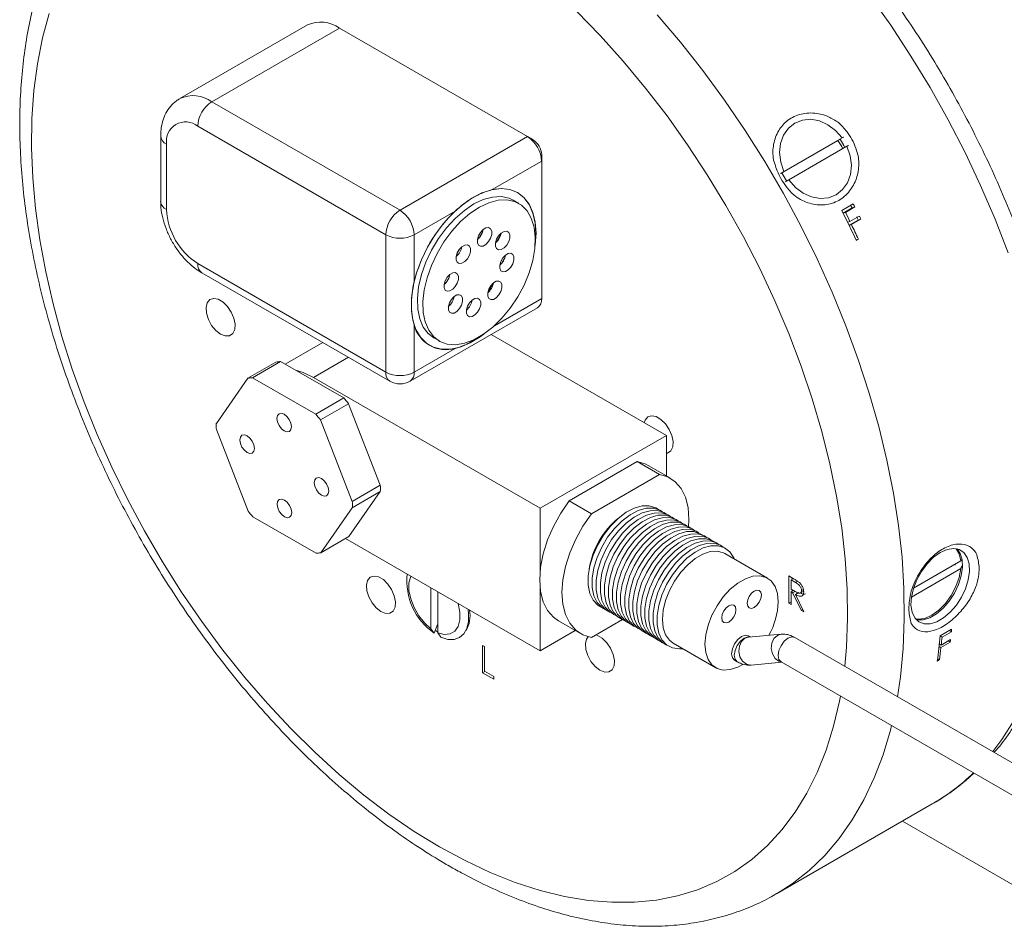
# Model space of a CAD drawing. Header units: inches. Extents: x 1.06 to 7.16, y 1.17 to 7.89.
# Tile 8 of 14: x 4.81 to 5.84, y 4.47 to 5.41. Entities that reach past the tile are written whole.
import ezdxf

# ---------------------------------------------------------------- set-up
doc = ezdxf.new("R2010")
doc.units = ezdxf.units.IN
doc.header["$MEASUREMENT"] = 0

msp = doc.modelspace()

# ---------------------------------------------------------------- linework, layer by layer
at = {"color": 7, "linetype": 'Continuous', "lineweight": 15}
for p, q in [((5.1117, 5.4077), (4.9791, 5.3312)), ((5.145, 5.4044), (5.0124, 5.3279)), ((5.3405, 5.2916), (5.145, 5.4044)), ((5.0124, 5.3279), (5.208, 5.215)), ((4.9592, 5.2922), (4.9592, 5.2241)), ((5.1932, 5.1895), (4.9977, 5.3024)), ((4.9653, 5.2837), (4.9653, 5.2156)), ((5.208, 5.215), (5.3405, 5.2916)), ((5.3464, 5.2882), (5.3405, 5.2916)), ((5.6632, 5.2876), (5.6051, 5.254)), ((5.6677, 5.2902), (5.6072, 5.2552)), ((5.6632, 5.2876), (5.6651, 5.2886)), ((5.3553, 5.2728), (5.3553, 5.266)), ((5.6122, 5.2466), (5.6727, 5.2815)), ((5.3553, 5.266), (5.3039, 5.2364)), ((5.3553, 5.1232), (5.3553, 5.266)), ((5.3315, 5.2221), (5.3258, 5.2254)), ((5.6672, 5.2147), (5.6792, 5.2216)), ((5.2652, 5.2141), (5.2227, 5.1895)), ((5.6781, 5.2175), (5.6686, 5.212)), ((5.671, 5.2128), (5.6686, 5.212)), ((5.6808, 5.2185), (5.671, 5.2128)), ((5.6808, 5.2185), (5.6781, 5.2175)), ((5.6758, 5.2033), (5.6733, 5.2025)), ((5.6843, 5.2048), (5.6749, 5.1994)), ((5.6773, 5.2001), (5.6749, 5.1993)), ((5.6758, 5.2033), (5.6855, 5.2089)), ((5.6871, 5.2058), (5.6773, 5.2001)), ((5.6871, 5.2058), (5.6843, 5.2048)), ((5.2935, 5.1914), (5.2911, 5.1873)), ((5.2939, 5.1926), (5.2928, 5.1933)), ((5.2939, 5.1926), (5.2928, 5.1933)), ((5.3131, 5.1904), (5.308, 5.1816)), ((5.1932, 5.0466), (5.1932, 5.1895)), ((5.2227, 5.1895), (5.2227, 5.1404)), ((5.6846, 5.1849), (5.6821, 5.1843)), ((5.6846, 5.1849), (5.6824, 5.1837)), ((5.2698, 5.1744), (5.2674, 5.1703)), ((4.9977, 5.1595), (5.1932, 5.0466)), ((5.3167, 5.1649), (5.3142, 5.1605)), ((5.3161, 5.1635), (5.3159, 5.1636)), ((5.002, 5.1499), (5.1975, 5.0371)), ((5.2587, 5.1443), (5.2567, 5.1408)), ((5.3051, 5.1394), (5.3046, 5.1384)), ((5.3046, 5.1384), (5.2992, 5.1291)), ((5.3046, 5.1384), (5.3042, 5.1386)), ((5.3046, 5.1384), (5.3042, 5.1386)), ((5.2184, 5.0371), (5.351, 5.1136)), ((5.2227, 5.0957), (5.2227, 5.0466)), ((5.1277, 5.0774), (5.0886, 5.0549)), ((5.2432, 5.0822), (5.2489, 5.079)), ((5.4849, 4.9808), (5.3029, 5.0859)), ((5.2227, 5.0466), (5.2652, 5.0712)), ((5.0789, 5.0571), (5.0498, 5.0403)), ((5.0547, 5.0408), (5.0839, 5.0576)), ((5.0839, 5.0576), (5.1496, 5.0198)), ((5.0498, 5.0403), (5.0171, 4.9933)), ((5.1204, 5.003), (5.0547, 5.0408)), ((5.3538, 4.9051), (5.1181, 5.0412)), ((5.1496, 5.0198), (5.1204, 5.003)), ((5.1253, 4.9969), (5.1545, 5.0137)), ((5.1545, 5.0137), (5.1875, 4.929)), ((5.1584, 4.9122), (5.1253, 4.9969)), ((5.0171, 4.9868), (5.0501, 4.9021)), ((5.3538, 4.9051), (5.4849, 4.9808)), ((5.4849, 4.9387), (5.4849, 4.9808)), ((5.4547, 4.9535), (5.3839, 4.9126)), ((5.4778, 4.9402), (5.4547, 4.9535)), ((5.4891, 4.9363), (5.466, 4.9496)), ((5.4778, 4.9402), (5.407, 4.8993)), ((5.1875, 4.929), (5.1584, 4.9122)), ((5.1875, 4.9225), (5.1548, 4.8755)), ((5.1584, 4.9056), (5.1875, 4.9225)), ((5.1257, 4.8587), (5.1584, 4.9056)), ((5.3538, 4.8397), (5.3538, 4.9051)), ((5.407, 4.8993), (5.3839, 4.9126)), ((5.055, 4.896), (5.1208, 4.8582)), ((5.1548, 4.8755), (5.1257, 4.8587)), ((5.1514, 4.8736), (5.3538, 4.7568)), ((5.59, 4.8324), (5.5458, 4.8579)), ((5.7396, 4.8126), (5.7911, 4.8423)), ((5.7911, 4.8504), (5.7418, 4.822)), ((5.7418, 4.822), (5.7845, 4.8467)), ((5.7853, 4.8468), (5.7852, 4.8457)), ((5.7916, 4.8515), (5.7911, 4.8504)), ((5.6122, 4.8346), (5.6172, 4.8318)), ((5.6122, 4.8063), (5.6122, 4.8346)), ((5.617, 4.8319), (5.6145, 4.8305)), ((5.6158, 4.8312), (5.6158, 4.8326)), ((5.2402, 4.8223), (5.2402, 4.7797)), ((5.3538, 4.7568), (5.3538, 4.8221)), ((5.6145, 4.8305), (5.6145, 4.821)), ((5.6191, 4.8278), (5.6145, 4.8305)), ((5.6214, 4.8291), (5.6191, 4.8278)), ((5.2473, 4.8182), (5.2473, 4.7756)), ((5.6145, 4.821), (5.6189, 4.8184)), ((5.6169, 4.8195), (5.6145, 4.8181)), ((5.6145, 4.8181), (5.6145, 4.805)), ((5.6162, 4.8171), (5.6145, 4.8181)), ((5.6158, 4.8189), (5.6158, 4.8202)), ((5.6187, 4.8185), (5.6162, 4.8171)), ((5.6253, 4.7988), (5.6162, 4.8171)), ((5.6225, 4.8175), (5.619, 4.8155)), ((5.619, 4.8155), (5.628, 4.7972)), ((5.621, 4.8167), (5.6204, 4.8178)), ((5.6239, 4.8166), (5.6273, 4.8186)), ((5.6274, 4.8205), (5.6255, 4.8194)), ((5.6145, 4.8076), (5.6122, 4.8063)), ((5.6145, 4.805), (5.6122, 4.8063)), ((5.6268, 4.7996), (5.6253, 4.7988)), ((5.628, 4.7972), (5.6253, 4.7988)), ((5.2435, 4.775), (5.247, 4.7841)), ((5.3727, 4.7879), (5.3958, 4.7746)), ((5.407, 4.7707), (5.4392, 4.7893)), ((5.2402, 4.7797), (5.2435, 4.775)), ((5.2473, 4.7756), (5.2506, 4.7709)), ((5.3538, 4.7568), (5.3902, 4.7778)), ((5.6042, 4.774), (5.5704, 4.771)), ((5.5723, 4.7712), (5.5704, 4.7723)), ((5.9239, 4.5943), (5.6186, 4.7706)), ((5.7695, 4.7725), (5.7815, 4.7794)), ((5.7715, 4.771), (5.7695, 4.7723)), ((5.7812, 4.7766), (5.7715, 4.771)), ((5.7812, 4.7766), (5.7792, 4.778)), ((5.2938, 4.7623), (5.296, 4.7611)), ((5.2938, 4.734), (5.2938, 4.7623)), ((5.296, 4.7611), (5.296, 4.7356)), ((5.492, 4.7647), (5.5362, 4.7392)), ((5.7704, 4.7601), (5.7684, 4.7614)), ((5.7707, 4.7628), (5.7687, 4.7641)), ((5.7691, 4.7639), (5.7687, 4.7636)), ((5.7801, 4.7657), (5.7704, 4.7601)), ((5.7707, 4.7628), (5.7804, 4.7684)), ((5.7801, 4.7657), (5.7781, 4.7671)), ((5.5558, 4.747), (5.5585, 4.7454)), ((5.573, 4.742), (5.6049, 4.7448)), ((5.6041, 4.7453), (5.9094, 4.569)), ((5.6041, 4.7453), (5.6041, 4.7453)), ((5.7687, 4.7473), (5.7665, 4.746)), ((5.7687, 4.7473), (5.7669, 4.7487)), ((5.2963, 4.7354), (5.2938, 4.734)), ((5.3054, 4.7273), (5.2938, 4.734)), ((5.296, 4.7356), (5.3054, 4.7302)), ((5.3054, 4.7302), (5.3054, 4.7273)), ((5.5994, 4.504), (5.7614, 4.5975)), ((5.7614, 4.5975), (5.7626, 4.5982)), ((5.8657, 4.5013), (5.7303, 4.5795))]:
    msp.add_line(p, q, dxfattribs=at)
at = {"color": 8, "linetype": 'Continuous', "lineweight": 15}
for p, q in [((5.3061, 5.0948), (5.3553, 5.1232)), ((5.1181, 5.0412), (5.1543, 5.0621))]:
    msp.add_line(p, q, dxfattribs=at)
at = {"color": 8, "linetype": 'Continuous', "lineweight": 15, "flags": 128}
for points in [[(5.8402, 5.1708), (5.8266, 5.2058), (5.8116, 5.2406), (5.7954, 5.2751), (5.7778, 5.3091), (5.759, 5.3426), (5.7391, 5.3754), (5.7182, 5.4075), (5.6962, 5.4386), (5.6733, 5.4686), (5.6496, 5.4976), (5.6252, 5.5253), (5.6001, 5.5517), (5.5744, 5.5767), (5.5482, 5.6001), (5.5216, 5.622), (5.4948, 5.6421), (5.4678, 5.6606), (5.4406, 5.6772)], [(4.8433, 5.4197), (4.8364, 5.3942), (4.8311, 5.3674), (4.8274, 5.3394), (4.8254, 5.3102), (4.825, 5.28), (4.8262, 5.2488), (4.8291, 5.2169), (4.8336, 5.1842), (4.8397, 5.1511), (4.8473, 5.1175), (4.8566, 5.0836), (4.8673, 5.0496), (4.8796, 5.0155), (4.8932, 4.9816), (4.9083, 4.9478), (4.9246, 4.9145), (4.9423, 4.8816), (4.9611, 4.8494), (4.981, 4.8179), (5.0019, 4.7873), (5.0239, 4.7576), (5.0466, 4.7291), (5.0702, 4.7018), (5.0945, 4.6758), (5.1193, 4.6512), (5.1447, 4.6282), (5.1705, 4.6067), (5.1965, 4.5869), (5.2228, 4.5689), (5.2492, 4.5528), (5.2492, 4.5528)], [(5.6704, 4.7407), (5.6722, 4.7604), (5.6734, 4.7902), (5.673, 4.8209), (5.6709, 4.8524), (5.6672, 4.8848), (5.6619, 4.9177), (5.655, 4.9511), (5.6466, 4.9848), (5.6366, 5.0188), (5.6251, 5.0528), (5.6121, 5.0869), (5.5978, 5.1207), (5.582, 5.1543), (5.5651, 5.1874), (5.5468, 5.22), (5.5275, 5.2518), (5.507, 5.2829), (5.4856, 5.3131), (5.4632, 5.3421), (5.44, 5.3701), (5.4161, 5.3967), (5.3915, 5.422)], [(5.4755, 5.4181), (5.4996, 5.3898), (5.5229, 5.3602), (5.5453, 5.3296), (5.5668, 5.298), (5.5872, 5.2656), (5.6066, 5.2325), (5.6248, 5.1987), (5.6417, 5.1644), (5.6573, 5.1297), (5.6716, 5.0948), (5.6844, 5.0598), (5.6959, 5.0248), (5.7058, 4.9899), (5.7142, 4.9552), (5.721, 4.9209), (5.7262, 4.8871), (5.7299, 4.854), (5.7319, 4.8215), (5.7323, 4.79), (5.7311, 4.7593), (5.7283, 4.7298), (5.7252, 4.709)], [(5.572, 4.7712), (5.5698, 4.7713), (5.5658, 4.77), (5.5619, 4.7668), (5.5585, 4.7623), (5.5563, 4.7571), (5.5555, 4.7521), (5.5563, 4.748), (5.5585, 4.7454), (5.5585, 4.7454)], [(5.5704, 4.771), (5.5666, 4.7698), (5.563, 4.7665), (5.5608, 4.7617), (5.5602, 4.7561), (5.5614, 4.7505), (5.5642, 4.7459), (5.5681, 4.7429), (5.5725, 4.7419), (5.573, 4.742)], [(5.6042, 4.774), (5.6003, 4.7728), (5.5967, 4.7695), (5.5945, 4.7647), (5.5939, 4.7591), (5.5951, 4.7536), (5.5979, 4.7489), (5.6018, 4.7459), (5.6045, 4.7451)], [(5.6186, 4.7706), (5.6153, 4.7712), (5.6113, 4.7698), (5.6074, 4.7667), (5.6041, 4.7621), (5.6018, 4.757), (5.601, 4.752), (5.6018, 4.7479), (5.6041, 4.7453), (5.6041, 4.7453)], [(5.2492, 4.5528), (5.2756, 4.5385), (5.3018, 4.5262), (5.3279, 4.5158), (5.3537, 4.5075), (5.379, 4.5013), (5.4039, 4.4972), (5.4281, 4.4952), (5.4517, 4.4953), (5.4745, 4.4975), (5.4964, 4.5018), (5.5174, 4.5082), (5.5373, 4.5167), (5.5561, 4.5273), (5.5737, 4.5398), (5.5901, 4.5542), (5.6051, 4.5706), (5.6188, 4.5888), (5.631, 4.6087), (5.6418, 4.6303), (5.651, 4.6535), (5.6587, 4.6783), (5.6648, 4.7044), (5.6658, 4.7096)], [(5.7189, 4.679), (5.7178, 4.6744), (5.7102, 4.6487), (5.701, 4.6245), (5.6903, 4.6018), (5.6782, 4.5808), (5.6646, 4.5614), (5.6497, 4.5439), (5.6334, 4.5282), (5.6158, 4.5145), (5.5994, 4.504)], [(5.8242, 4.6519), (5.8336, 4.6644), (5.8464, 4.6846)]]:
    msp.add_lwpolyline(points, dxfattribs=at)
at = {"color": 7, "linetype": 'Continuous', "lineweight": 15, "flags": 128}
for points in [[(5.6677, 5.2902), (5.6609, 5.2979), (5.6529, 5.304), (5.6441, 5.3079), (5.6351, 5.3096), (5.6264, 5.3088), (5.6185, 5.3057), (5.6118, 5.3003), (5.6067, 5.2932), (5.6037, 5.2845), (5.6027, 5.275), (5.6039, 5.265), (5.6072, 5.2552)], [(5.6656, 5.289), (5.6695, 5.2825), (5.6706, 5.2803)], [(5.6122, 5.2466), (5.619, 5.2388), (5.6271, 5.2328), (5.6358, 5.2288), (5.6448, 5.2272), (5.6536, 5.2279), (5.6615, 5.2311), (5.6682, 5.2364), (5.6732, 5.2436), (5.6763, 5.2522), (5.6773, 5.2618), (5.6761, 5.2717), (5.6727, 5.2815)], [(5.6102, 5.2453), (5.6087, 5.2474), (5.6051, 5.254)], [(5.295, 5.0861), (5.2913, 5.0834), (5.2809, 5.0771), (5.2706, 5.0727), (5.2606, 5.0705), (5.2513, 5.0704), (5.2428, 5.0725), (5.2354, 5.0767), (5.2292, 5.0829), (5.2245, 5.0909), (5.2214, 5.1006), (5.2198, 5.1116), (5.22, 5.1237), (5.2218, 5.1366), (5.2253, 5.15), (5.2302, 5.1634), (5.2366, 5.1766), (5.2443, 5.1892), (5.2529, 5.2009), (5.2624, 5.2114), (5.2725, 5.2204), (5.2828, 5.2276), (5.2932, 5.233), (5.3034, 5.2363), (5.3131, 5.2375), (5.3221, 5.2364), (5.33, 5.2333), (5.3368, 5.2281), (5.3423, 5.221), (5.3462, 5.2121), (5.3486, 5.2017), (5.3492, 5.1901), (5.3485, 5.1792)], [(5.3039, 5.2364), (5.3134, 5.2375), (5.3222, 5.2364), (5.3301, 5.2334), (5.3368, 5.2283), (5.3422, 5.2213), (5.3461, 5.2127), (5.3486, 5.2025), (5.3494, 5.1912), (5.3486, 5.1789), (5.3483, 5.1771)], [(5.2432, 5.0822), (5.2373, 5.0867), (5.2322, 5.0935), (5.2285, 5.1021), (5.2265, 5.1121), (5.2261, 5.1233), (5.2274, 5.1354), (5.2304, 5.1481), (5.2349, 5.1609), (5.2408, 5.1734), (5.248, 5.1855), (5.2562, 5.1966), (5.2653, 5.2065), (5.2749, 5.2149), (5.2848, 5.2215), (5.2946, 5.2261), (5.3042, 5.2287), (5.3132, 5.2292), (5.3214, 5.2274), (5.3258, 5.2254)], [(5.3227, 5.1132), (5.314, 5.1026), (5.3046, 5.0935), (5.2949, 5.086), (5.2849, 5.0803), (5.2752, 5.0766), (5.2659, 5.0751), (5.2572, 5.0758), (5.2495, 5.0786), (5.243, 5.0834), (5.2379, 5.0902), (5.2342, 5.0988), (5.2322, 5.1088), (5.2318, 5.12), (5.2331, 5.1321), (5.2361, 5.1448), (5.2406, 5.1576), (5.2465, 5.1701), (5.2537, 5.1822), (5.2619, 5.1933), (5.271, 5.2032), (5.2806, 5.2116), (5.2905, 5.2182), (5.3004, 5.2228), (5.3099, 5.2254), (5.3189, 5.2259), (5.3271, 5.2241), (5.3343, 5.2203), (5.3401, 5.2144), (5.3445, 5.2067), (5.3474, 5.1974), (5.3486, 5.1868), (5.3481, 5.1751), (5.346, 5.1627), (5.3422, 5.1499), (5.337, 5.1372), (5.3304, 5.1248), (5.3227, 5.1132)], [(5.2917, 5.192), (5.2897, 5.1884), (5.2885, 5.1846), (5.2885, 5.1812), (5.2897, 5.1787), (5.2917, 5.1775), (5.2945, 5.1778), (5.2974, 5.1795), (5.3001, 5.1824), (5.3022, 5.186), (5.3033, 5.1898), (5.3033, 5.1932), (5.3022, 5.1957), (5.3001, 5.1969), (5.2974, 5.1966), (5.2945, 5.1949), (5.2917, 5.192)], [(5.3105, 5.1884), (5.3084, 5.1848), (5.3073, 5.181), (5.3073, 5.1776), (5.3084, 5.1751), (5.3105, 5.1739), (5.3132, 5.1742), (5.3162, 5.1759), (5.3189, 5.1788), (5.321, 5.1824), (5.3221, 5.1861), (5.3221, 5.1895), (5.321, 5.192), (5.3189, 5.1932), (5.3162, 5.193), (5.3132, 5.1913), (5.3105, 5.1884)], [(5.2696, 5.1742), (5.2675, 5.1706), (5.2664, 5.1668), (5.2664, 5.1634), (5.2675, 5.1609), (5.2696, 5.1597), (5.2723, 5.16), (5.2753, 5.1617), (5.278, 5.1645), (5.2801, 5.1681), (5.2812, 5.1719), (5.2812, 5.1753), (5.2801, 5.1778), (5.278, 5.179), (5.2753, 5.1787), (5.2723, 5.177), (5.2696, 5.1742)], [(5.3149, 5.1654), (5.3128, 5.1618), (5.3117, 5.158), (5.3117, 5.1546), (5.3128, 5.1521), (5.3149, 5.1509), (5.3176, 5.1512), (5.3206, 5.1529), (5.3233, 5.1558), (5.3254, 5.1594), (5.3265, 5.1632), (5.3265, 5.1666), (5.3254, 5.169), (5.3233, 5.1702), (5.3206, 5.17), (5.3176, 5.1683), (5.3149, 5.1654)], [(5.2571, 5.1453), (5.255, 5.1417), (5.2539, 5.1379), (5.2539, 5.1345), (5.255, 5.132), (5.2571, 5.1308), (5.2598, 5.1311), (5.2628, 5.1328), (5.2655, 5.1356), (5.2676, 5.1393), (5.2687, 5.143), (5.2687, 5.1464), (5.2676, 5.1489), (5.2655, 5.1501), (5.2628, 5.1499), (5.2598, 5.1482), (5.2571, 5.1453)], [(5.3024, 5.1365), (5.3003, 5.1329), (5.2992, 5.1291), (5.2992, 5.1257), (5.3003, 5.1232), (5.3024, 5.122), (5.3051, 5.1223), (5.308, 5.124), (5.3108, 5.1269), (5.3128, 5.1305), (5.314, 5.1343), (5.314, 5.1377), (5.3128, 5.1402), (5.3108, 5.1414), (5.308, 5.1411), (5.3051, 5.1394), (5.3024, 5.1365)], [(5.0215, 5.0862), (5.0264, 5.0843), (5.0308, 5.0845), (5.0342, 5.0868), (5.0362, 5.0909), (5.0366, 5.0964), (5.0354, 5.1027), (5.0326, 5.1091), (5.0287, 5.1149), (5.024, 5.1195), (5.019, 5.1224), (5.0143, 5.1232), (5.0104, 5.122), (5.0076, 5.1187), (5.0064, 5.1138), (5.0068, 5.1079), (5.0088, 5.1014), (5.0122, 5.0952), (5.0166, 5.09), (5.0215, 5.0862)], [(5.2615, 5.1223), (5.2594, 5.1187), (5.2583, 5.1149), (5.2583, 5.1115), (5.2594, 5.109), (5.2615, 5.1078), (5.2642, 5.1081), (5.2672, 5.1098), (5.2699, 5.1127), (5.272, 5.1163), (5.2731, 5.12), (5.2731, 5.1234), (5.272, 5.1259), (5.2699, 5.1271), (5.2672, 5.1269), (5.2642, 5.1252), (5.2615, 5.1223)], [(5.2803, 5.1187), (5.2782, 5.1151), (5.2771, 5.1113), (5.2771, 5.1079), (5.2782, 5.1054), (5.2803, 5.1042), (5.283, 5.1045), (5.2859, 5.1062), (5.2886, 5.109), (5.2907, 5.1126), (5.2919, 5.1164), (5.2919, 5.1198), (5.2907, 5.1223), (5.2886, 5.1235), (5.2859, 5.1232), (5.283, 5.1215), (5.2803, 5.1187)], [(5.1181, 5.0412), (5.1075, 5.0463), (5.0992, 5.0488)], [(5.0801, 4.9985), (5.0806, 5.0015), (5.0823, 5.0034), (5.0847, 5.0039), (5.0876, 5.0029), (5.0905, 5.0006), (5.0929, 4.9973), (5.0946, 4.9935), (5.0952, 4.9899), (5.0946, 4.9868), (5.093, 4.985), (5.0905, 4.9845), (5.0876, 4.9855), (5.0847, 4.9878), (5.0823, 4.9911), (5.0807, 4.9948), (5.0801, 4.9985)], [(5.4849, 4.9622), (5.4861, 4.9625), (5.4895, 4.9648), (5.4915, 4.9689), (5.4919, 4.9744), (5.4907, 4.9807), (5.488, 4.9871), (5.4841, 4.9929), (5.4793, 4.9975), (5.4744, 5.0004), (5.4696, 5.0012), (5.4657, 5), (5.463, 4.9967), (5.462, 4.994)], [(5.0491, 4.963), (5.0462, 4.9653), (5.0437, 4.9686), (5.0421, 4.9723), (5.0415, 4.976), (5.0421, 4.979), (5.0437, 4.9809), (5.0462, 4.9814), (5.049, 4.9804), (5.0519, 4.9781), (5.0544, 4.9748), (5.056, 4.971), (5.0566, 4.9673), (5.056, 4.9643), (5.0544, 4.9624), (5.052, 4.962), (5.0491, 4.963)], [(5.466, 4.9496), (5.4635, 4.9509), (5.4547, 4.9535)], [(5.1264, 4.936), (5.1292, 4.9337), (5.1317, 4.9304), (5.1333, 4.9266), (5.1339, 4.923), (5.1333, 4.92), (5.1317, 4.9181), (5.1293, 4.9176), (5.1264, 4.9186), (5.1235, 4.9209), (5.1211, 4.9242), (5.1194, 4.928), (5.1188, 4.9316), (5.1194, 4.9346), (5.121, 4.9365), (5.1235, 4.937), (5.1264, 4.936)], [(5.508, 4.885), (5.5084, 4.8935), (5.5075, 4.9057), (5.5048, 4.9165), (5.5003, 4.9255), (5.4942, 4.9326), (5.4866, 4.9376), (5.4778, 4.9402)], [(5.0954, 4.9005), (5.0948, 4.8974), (5.0932, 4.8956), (5.0907, 4.8951), (5.0878, 4.8961), (5.085, 4.8984), (5.0825, 4.9017), (5.0809, 4.9054), (5.0803, 4.9091), (5.0808, 4.9121), (5.0825, 4.914), (5.0849, 4.9145), (5.0878, 4.9135), (5.0907, 4.9112), (5.0931, 4.9079), (5.0948, 4.9041), (5.0954, 4.9005)], [(5.3839, 4.9126), (5.3751, 4.8999), (5.3676, 4.8862), (5.3615, 4.8721), (5.357, 4.8578), (5.3542, 4.8439), (5.3533, 4.8307), (5.3542, 4.8185), (5.357, 4.8078), (5.3615, 4.7987), (5.3676, 4.7916), (5.3727, 4.7879)], [(5.4767, 4.9036), (5.4739, 4.9054), (5.4672, 4.9075), (5.4596, 4.9074), (5.4515, 4.9051), (5.443, 4.9008), (5.4347, 4.8945), (5.4268, 4.8865), (5.4196, 4.8772), (5.4135, 4.867), (5.4087, 4.8562), (5.4053, 4.8453), (5.4036, 4.8348), (5.4036, 4.825), (5.4053, 4.8165), (5.4087, 4.8094), (5.4135, 4.8042), (5.4178, 4.8017)], [(5.4809, 4.9012), (5.4781, 4.9029), (5.4714, 4.9051), (5.4638, 4.905), (5.4557, 4.9027), (5.4472, 4.8983), (5.4389, 4.892), (5.431, 4.8841), (5.4238, 4.8748), (5.4177, 4.8645), (5.4129, 4.8538), (5.4096, 4.8429), (5.4079, 4.8324), (5.4079, 4.8226), (5.4096, 4.814), (5.4129, 4.807), (5.4177, 4.8018), (5.422, 4.7993)], [(5.407, 4.8993), (5.3982, 4.8865), (5.3907, 4.8729), (5.3846, 4.8587), (5.3801, 4.8445), (5.3773, 4.8306), (5.3764, 4.8173), (5.3773, 4.8052), (5.3801, 4.7944), (5.3846, 4.7854), (5.3907, 4.7783), (5.3982, 4.7733), (5.407, 4.7707)], [(5.4851, 4.8988), (5.4823, 4.9005), (5.4756, 4.9026), (5.4681, 4.9025), (5.4599, 4.9003), (5.4515, 4.8959), (5.4431, 4.8896), (5.4352, 4.8816), (5.428, 4.8724), (5.4219, 4.8621), (5.4171, 4.8513), (5.4138, 4.8405), (5.4121, 4.8299), (5.4121, 4.8202), (5.4138, 4.8116), (5.4171, 4.8046), (5.4219, 4.7994), (5.4263, 4.7968)], [(5.4893, 4.8963), (5.4865, 4.8981), (5.4799, 4.9002), (5.4723, 4.9001), (5.4641, 4.8978), (5.4557, 4.8935), (5.4473, 4.8872), (5.4394, 4.8792), (5.4323, 4.8699), (5.4261, 4.8597), (5.4213, 4.8489), (5.418, 4.838), (5.4163, 4.8275), (5.4163, 4.8177), (5.418, 4.8092), (5.4213, 4.8021), (5.4261, 4.7969), (5.4305, 4.7944)], [(5.4935, 4.8939), (5.4907, 4.8956), (5.4841, 4.8978), (5.4765, 4.8977), (5.4683, 4.8954), (5.4599, 4.891), (5.4515, 4.8847), (5.4436, 4.8768), (5.4365, 4.8675), (5.4303, 4.8572), (5.4255, 4.8465), (5.4222, 4.8356), (5.4205, 4.8251), (5.4205, 4.8153), (5.4222, 4.8067), (5.4255, 4.7997), (5.4303, 4.7945), (5.4347, 4.792)], [(5.4977, 4.8915), (5.495, 4.8932), (5.4883, 4.8953), (5.4807, 4.8952), (5.4725, 4.893), (5.4641, 4.8886), (5.4558, 4.8823), (5.4478, 4.8744), (5.4407, 4.8651), (5.4346, 4.8548), (5.4297, 4.844), (5.4264, 4.8332), (5.4247, 4.8226), (5.4247, 4.8129), (5.4264, 4.8043), (5.4297, 4.7973), (5.4346, 4.7921), (5.4389, 4.7895)], [(5.502, 4.889), (5.4992, 4.8908), (5.4925, 4.8929), (5.4849, 4.8928), (5.4767, 4.8905), (5.4683, 4.8862), (5.46, 4.8799), (5.4521, 4.8719), (5.4449, 4.8626), (5.4388, 4.8524), (5.434, 4.8416), (5.4306, 4.8307), (5.4289, 4.8202), (5.4289, 4.8104), (5.4306, 4.8019), (5.434, 4.7948), (5.4388, 4.7896), (5.4431, 4.7871)], [(5.5062, 4.8866), (5.5034, 4.8884), (5.4967, 4.8905), (5.4891, 4.8904), (5.481, 4.8881), (5.4725, 4.8837), (5.4642, 4.8774), (5.4563, 4.8695), (5.4491, 4.8602), (5.443, 4.85), (5.4382, 4.8392), (5.4348, 4.8283), (5.4331, 4.8178), (5.4331, 4.808), (5.4348, 4.7994), (5.4382, 4.7924), (5.443, 4.7872), (5.4473, 4.7847)], [(5.5104, 4.8842), (5.5076, 4.8859), (5.5009, 4.888), (5.4933, 4.8879), (5.4852, 4.8857), (5.4767, 4.8813), (5.4684, 4.875), (5.4605, 4.8671), (5.4533, 4.8578), (5.4472, 4.8475), (5.4424, 4.8367), (5.439, 4.8259), (5.4374, 4.8153), (5.4374, 4.8056), (5.439, 4.797), (5.4424, 4.79), (5.4472, 4.7848), (5.4515, 4.7822)], [(5.5146, 4.8817), (5.5118, 4.8835), (5.5051, 4.8856), (5.4976, 4.8855), (5.4894, 4.8832), (5.481, 4.8789), (5.4726, 4.8726), (5.4647, 4.8646), (5.4575, 4.8553), (5.4514, 4.8451), (5.4466, 4.8343), (5.4433, 4.8234), (5.4416, 4.8129), (5.4416, 4.8032), (5.4433, 4.7946), (5.4466, 4.7875), (5.4514, 4.7823), (5.4558, 4.7798)], [(5.5188, 4.8793), (5.516, 4.8811), (5.5093, 4.8832), (5.5018, 4.8831), (5.4936, 4.8808), (5.4852, 4.8764), (5.4768, 4.8701), (5.4689, 4.8622), (5.4617, 4.8529), (5.4556, 4.8427), (5.4508, 4.8319), (5.4475, 4.821), (5.4458, 4.8105), (5.4458, 4.8007), (5.4475, 4.7922), (5.4508, 4.7851), (5.4556, 4.7799), (5.46, 4.7774)], [(5.523, 4.8769), (5.5202, 4.8786), (5.5136, 4.8807), (5.506, 4.8807), (5.4978, 4.8784), (5.4894, 4.874), (5.481, 4.8677), (5.4731, 4.8598), (5.466, 4.8505), (5.4598, 4.8402), (5.455, 4.8294), (5.4517, 4.8186), (5.45, 4.808), (5.45, 4.7983), (5.4517, 4.7897), (5.455, 4.7827), (5.4598, 4.7775), (5.4642, 4.7749)], [(5.5272, 4.8744), (5.5244, 4.8762), (5.5178, 4.8783), (5.5102, 4.8782), (5.502, 4.8759), (5.4936, 4.8716), (5.4852, 4.8653), (5.4773, 4.8573), (5.4702, 4.848), (5.4641, 4.8378), (5.4592, 4.827), (5.4559, 4.8161), (5.4542, 4.8056), (5.4542, 4.7959), (5.4559, 4.7873), (5.4592, 4.7803), (5.4641, 4.775), (5.4684, 4.7725)], [(5.5314, 4.872), (5.5287, 4.8738), (5.522, 4.8759), (5.5144, 4.8758), (5.5062, 4.8735), (5.4978, 4.8691), (5.4895, 4.8628), (5.4815, 4.8549), (5.4744, 4.8456), (5.4683, 4.8354), (5.4634, 4.8246), (5.4601, 4.8137), (5.4584, 4.8032), (5.4584, 4.7934), (5.4601, 4.7849), (5.4634, 4.7778), (5.4683, 4.7726), (5.4726, 4.7701)], [(5.5357, 4.8696), (5.5329, 4.8713), (5.5262, 4.8734), (5.5186, 4.8734), (5.5104, 4.8711), (5.502, 4.8667), (5.4937, 4.8604), (5.4858, 4.8525), (5.4786, 4.8432), (5.4725, 4.8329), (5.4677, 4.8221), (5.4643, 4.8113), (5.4626, 4.8007), (5.4626, 4.791), (5.4643, 4.7824), (5.4677, 4.7754), (5.4725, 4.7702), (5.4768, 4.7676)], [(5.5399, 4.8671), (5.5371, 4.8689), (5.5304, 4.871), (5.5228, 4.8709), (5.5147, 4.8686), (5.5062, 4.8643), (5.4979, 4.858), (5.49, 4.85), (5.4828, 4.8407), (5.4767, 4.8305), (5.4719, 4.8197), (5.4685, 4.8088), (5.4668, 4.7983), (5.4668, 4.7886), (5.4685, 4.78), (5.4719, 4.773), (5.4767, 4.7677), (5.481, 4.7652)], [(5.5441, 4.8647), (5.5413, 4.8665), (5.5346, 4.8686), (5.527, 4.8685), (5.5189, 4.8662), (5.5104, 4.8618), (5.5021, 4.8556), (5.4942, 4.8476), (5.487, 4.8383), (5.4809, 4.8281), (5.4761, 4.8173), (5.4728, 4.8064), (5.4711, 4.7959), (5.4711, 4.7861), (5.4728, 4.7776), (5.4761, 4.7705), (5.4809, 4.7653), (5.4852, 4.7628)], [(5.5557, 4.8522), (5.5551, 4.8536), (5.551, 4.8598), (5.5455, 4.864), (5.5388, 4.8661), (5.5313, 4.8661), (5.5231, 4.8638), (5.5147, 4.8594), (5.5063, 4.8531), (5.4984, 4.8452), (5.4912, 4.8359), (5.4851, 4.8256), (5.4803, 4.8148), (5.477, 4.804), (5.4753, 4.7934), (5.4753, 4.7837), (5.477, 4.7751), (5.4803, 4.7681), (5.4851, 4.7629), (5.4912, 4.7597), (5.4984, 4.7587), (5.5019, 4.7589)], [(5.7696, 4.859), (5.7767, 4.8621), (5.7833, 4.8631), (5.7892, 4.862), (5.7941, 4.8589), (5.7976, 4.8539), (5.7996, 4.8472), (5.8, 4.8393), (5.7988, 4.8306), (5.796, 4.8214), (5.7918, 4.8125), (5.7864, 4.8041), (5.7801, 4.7968), (5.7732, 4.7909), (5.7661, 4.7868), (5.7592, 4.7847), (5.7529, 4.7848), (5.7475, 4.7869), (5.7433, 4.791), (5.7405, 4.7969), (5.7392, 4.8042), (5.7396, 4.8126), (5.7417, 4.8216), (5.7452, 4.8307), (5.7501, 4.8394), (5.756, 4.8473), (5.7626, 4.854), (5.7696, 4.859)], [(5.7872, 4.8627), (5.7902, 4.8581), (5.7923, 4.8515), (5.7927, 4.8436), (5.7914, 4.8348), (5.7886, 4.8257), (5.7844, 4.8167), (5.779, 4.8083), (5.7727, 4.801), (5.7658, 4.7952), (5.7587, 4.7911), (5.7519, 4.789), (5.7455, 4.789), (5.7444, 4.7893)], [(5.7911, 4.8504), (5.7893, 4.8577), (5.7863, 4.8629)], [(5.5458, 4.8579), (5.5443, 4.8587), (5.5379, 4.8604), (5.5306, 4.8599), (5.5229, 4.8573), (5.5149, 4.8527), (5.5071, 4.8463), (5.4998, 4.8384), (5.4934, 4.8293), (5.4881, 4.8194), (5.4841, 4.8091), (5.4816, 4.799), (5.4808, 4.7893), (5.4816, 4.7807), (5.4841, 4.7734), (5.4881, 4.7677), (5.492, 4.7647)], [(5.7441, 4.7898), (5.7466, 4.7896), (5.7535, 4.7905), (5.7608, 4.7937), (5.7681, 4.799), (5.775, 4.806), (5.7811, 4.8143), (5.7859, 4.8235), (5.7893, 4.833), (5.7911, 4.8423)], [(5.1882, 4.7975), (5.1931, 4.7956), (5.1975, 4.7958), (5.2008, 4.7981), (5.2029, 4.8022), (5.2033, 4.8077), (5.202, 4.814), (5.1993, 4.8204), (5.1954, 4.8262), (5.1907, 4.8308), (5.1857, 4.8337), (5.181, 4.8345), (5.177, 4.8333), (5.1743, 4.83), (5.1731, 4.8252), (5.1735, 4.8192), (5.1755, 4.8128), (5.1789, 4.8066), (5.1833, 4.8013), (5.1882, 4.7975)], [(5.2402, 4.7797), (5.2335, 4.7857), (5.2275, 4.7932), (5.2226, 4.8017), (5.2191, 4.8107), (5.2173, 4.8195), (5.2173, 4.8275), (5.2191, 4.8342), (5.2192, 4.8344)], [(5.6012, 4.8078), (5.6003, 4.8164), (5.5979, 4.8237), (5.5939, 4.8294), (5.5886, 4.8331), (5.5821, 4.8348), (5.5749, 4.8344), (5.5671, 4.8318), (5.5591, 4.8272), (5.5513, 4.8208), (5.5441, 4.8129), (5.5376, 4.8037), (5.5323, 4.7938), (5.5283, 4.7836), (5.5259, 4.7734), (5.525, 4.7638), (5.5259, 4.7551), (5.5283, 4.7478), (5.5323, 4.7422), (5.5376, 4.7384), (5.5441, 4.7367), (5.5513, 4.7372), (5.5591, 4.7398), (5.5644, 4.7426)], [(5.5837, 4.8147), (5.5831, 4.8176), (5.5815, 4.8194), (5.5791, 4.8199), (5.5763, 4.8189), (5.5735, 4.8166), (5.5711, 4.8134), (5.5695, 4.8097), (5.5689, 4.8062), (5.5695, 4.8032), (5.5711, 4.8014), (5.5735, 4.8009), (5.5763, 4.8019), (5.5791, 4.8042), (5.5815, 4.8074), (5.5831, 4.8111), (5.5837, 4.8147)], [(5.2684, 4.8061), (5.2684, 4.8058), (5.2702, 4.797), (5.2702, 4.7889), (5.2684, 4.7822), (5.265, 4.7773), (5.2601, 4.7744), (5.254, 4.7739), (5.2473, 4.7756)], [(5.5425, 4.7909), (5.5431, 4.788), (5.5447, 4.7861), (5.5471, 4.7857), (5.5499, 4.7867), (5.5527, 4.7889), (5.5551, 4.7922), (5.5567, 4.7958), (5.5573, 4.7994), (5.5567, 4.8024), (5.5551, 4.8042), (5.5527, 4.8047), (5.5499, 4.8037), (5.5471, 4.8014), (5.5447, 4.7982), (5.5431, 4.7945), (5.5425, 4.7909)], [(5.2787, 4.7994), (5.2792, 4.7957), (5.2792, 4.7874), (5.2776, 4.7801), (5.2744, 4.7744), (5.2699, 4.7705), (5.2642, 4.7685), (5.2577, 4.7687), (5.2506, 4.7709)], [(5.2473, 4.7762), (5.2455, 4.7774), (5.2447, 4.778)], [(5.4036, 4.7714), (5.402, 4.769), (5.4007, 4.7642), (5.4012, 4.7582), (5.4032, 4.7518), (5.4065, 4.7456), (5.4109, 4.7403), (5.4158, 4.7365)], [(5.4158, 4.7365), (5.4208, 4.7346), (5.4251, 4.7348), (5.4285, 4.7371), (5.4305, 4.7412), (5.4309, 4.7467), (5.4297, 4.753), (5.427, 4.7594), (5.423, 4.7652), (5.4183, 4.7698), (5.4133, 4.7727), (5.4115, 4.7733)], [(5.5704, 4.7723), (5.567, 4.7729), (5.5631, 4.7716), (5.5592, 4.7684), (5.5558, 4.7639), (5.5536, 4.7587), (5.5528, 4.7537), (5.5536, 4.7496), (5.5558, 4.747), (5.5558, 4.747)]]:
    msp.add_lwpolyline(points, dxfattribs=at)
at = {"color": 7, "linetype": 'Continuous', "lineweight": 15}
for centre, radius, start, end in [((5.1255, 5.3772), 0.0335, 54.3824, 114.3072), ((5.0297, 5.3009), 0.032, 122.6054, 177.3945), ((4.9851, 5.2869), 0.02, 50.7967, 189.214), ((5.3233, 5.2646), 0.032, 2.6055, 57.3946), ((5.3361, 5.272), 0.0192, 2.6055, 57.3946), ((5.6196, 5.2566), 0.0536, 24.6431, 35.3569), ((4.6999, 4.7253), 1.0949, 26.708, 26.8924), ((4.7036, 4.7268), 1.0939, 26.7077, 26.8936), ((5.0357, 5.2188), 0.0704, 182.6055, 237.3945), ((5.2252, 5.1881), 0.032, 122.6054, 177.3945), ((5.1907, 5.1881), 0.032, 2.6055, 57.3946), ((5.3701, 5.1044), 0.1517, 133.7137, 166.2863), ((4.6906, 4.7194), 1.0951, 25.0869, 26.8947), ((4.6884, 4.7185), 1.1, 26.1534, 26.7078), ((4.696, 4.7222), 1.0915, 25.0855, 25.968), ((4.7142, 4.7324), 1.0791, 25.9669, 26.1537), ((4.7007, 4.7253), 1.0972, 25.9675, 26.1526), ((5.278, 5.1976), 0.0167, 309.0942, 350.9113), ((5.2967, 5.1939), 0.0167, 309.0942, 350.9113), ((5.208, 5.2179), 0.032, 242.6097, 297.3904), ((5.2559, 5.1797), 0.0167, 309.0938, 350.9116), ((5.3011, 5.1709), 0.0167, 309.0895, 350.9155), ((5.2433, 5.1508), 0.0167, 309.0942, 350.9113), ((5.2886, 5.1421), 0.0167, 309.2589, 350.741), ((5.2477, 5.1278), 0.0167, 309.0894, 350.916), ((5.2665, 5.1242), 0.0167, 309.0942, 350.9113), ((5.3451, 5.122), 0.0103, 305.0143, 6.2978), ((5.256, 5.1044), 0.0345, 194.5212, 285.468), ((5.0851, 5.0175), 0.0401, 91.8216, 98.872), ((5.208, 5.075), 0.032, 242.6097, 297.3904), ((5.056, 5.0006), 0.0401, 91.8216, 98.872), ((5.208, 5.0551), 0.0208, 240.0027, 299.9973), ((5.0264, 4.9155), 0.1614, 37.4951, 40.2818), ((4.9973, 4.8986), 0.1614, 37.4951, 40.2818), ((5.1117, 4.9903), 0.0947, 178.1451, 182.1233), ((5.0929, 4.9255), 0.0947, 358.1451, 2.1233), ((5.0638, 4.9087), 0.0947, 358.1451, 2.1233), ((5.1782, 5.0003), 0.1614, 217.4951, 220.2818), ((5.4905, 4.8277), 0.0871, 129.5805, 170.4249), ((5.1195, 4.8983), 0.0401, 271.8216, 278.872), ((5.2818, 4.8296), 0.0667, 173.9958, 234.9468), ((5.5239, 4.8104), 0.0773, 330.9623, 358.0317), ((5.2495, 4.7934), 0.0313, 329.5465, 10.7579), ((5.2715, 4.8148), 0.4998, 352.0894, 355.1393), ((5.2633, 4.8171), 0.5103, 353.889, 354.8147), ((5.268, 4.8232), 0.5153, 354.811, 355.1184), ((5.285, 4.8147), 0.4884, 352.0721, 353.5808), ((5.2843, 4.8215), 0.4989, 353.5745, 353.8882)]:
    msp.add_arc(centre, radius, start, end, dxfattribs=at)
at = {"color": 8, "linetype": 'Continuous', "lineweight": 15}
for centre, radius, start, end in [((4.993, 5.3014), 0.0328, 53.6927, 115.122), ((4.9692, 5.2929), 0.01, 184.0945, 247.2088), ((4.9696, 5.2252), 0.0105, 185.6947, 245.6254), ((5.0077, 5.1583), 0.0101, 173.0257, 235.662), ((5.2032, 5.0454), 0.0101, 173.0257, 235.662), ((5.2125, 5.0455), 0.0103, 305.0143, 6.2978), ((5.652, 4.7865), 0.2184, 300.4186, 314.1527)]:
    msp.add_arc(centre, radius, start, end, dxfattribs=at)
at = {"color": 7, "linetype": 'Continuous', "lineweight": 15}
for points, knots in [([(5.8257, 4.651), (5.8257, 4.6511), (5.831, 4.6567), (5.8403, 4.6694), (5.8536, 4.6891), (5.8653, 4.7106), (5.8757, 4.7334), (5.8846, 4.7577), (5.8921, 4.7834), (5.8981, 4.8102), (5.9025, 4.8382), (5.9054, 4.8673), (5.9067, 4.8972), (5.9065, 4.9279), (5.9047, 4.9594), (5.9015, 4.9914), (5.8967, 5.024), (5.8904, 5.0569), (5.8827, 5.0901), (5.8736, 5.1235), (5.8631, 5.1569), (5.8512, 5.1903), (5.8381, 5.2236), (5.8237, 5.2567), (5.808, 5.2894), (5.7912, 5.3217), (5.7734, 5.3535), (5.7544, 5.3846), (5.7345, 5.415), (5.7136, 5.4445), (5.6918, 5.4732), (5.6693, 5.5008), (5.646, 5.5273), (5.622, 5.5527), (5.5975, 5.5768), (5.5724, 5.5995), (5.5468, 5.6208), (5.5209, 5.6407), (5.4947, 5.6589), (5.4748, 5.6714), (5.4637, 5.6779), (5.4615, 5.6792)], [0, 0, 0, 0, 0.000173, 0.025855, 0.051728, 0.077815, 0.104118, 0.130623, 0.157305, 0.184128, 0.211057, 0.238057, 0.265101, 0.292165, 0.319228, 0.34628, 0.373313, 0.400324, 0.427313, 0.454279, 0.481223, 0.508149, 0.535058, 0.561955, 0.588841, 0.615721, 0.642598, 0.669474, 0.696354, 0.72324, 0.750135, 0.777043, 0.803968, 0.830913, 0.85788, 0.884874, 0.911895, 0.938946, 0.966026, 0.993135, 1, 1, 1, 1]), ([(4.9584, 5.6155), (4.9535, 5.6127), (4.9423, 5.6061), (4.9258, 5.5937), (4.9089, 5.5787), (4.8932, 5.562), (4.8788, 5.5437), (4.8657, 5.5238), (4.8539, 5.5024), (4.8436, 5.4795), (4.8346, 5.4552), (4.8271, 5.4295), (4.8212, 5.4027), (4.8168, 5.3747), (4.8139, 5.3457), (4.8125, 5.3157), (4.8128, 5.285), (4.8145, 5.2535), (4.8178, 5.2215), (4.8226, 5.1889), (4.8288, 5.156), (4.8365, 5.1228), (4.8457, 5.0894), (4.8562, 5.056), (4.868, 5.0226), (4.8812, 4.9893), (4.8956, 4.9562), (4.9112, 4.9235), (4.928, 4.8912), (4.9459, 4.8594), (4.9649, 4.8283), (4.9848, 4.7979), (5.0057, 4.7684), (5.0274, 4.7397), (5.05, 4.7121), (5.0733, 4.6856), (5.0972, 4.6602), (5.1218, 4.6361), (5.1469, 4.6134), (5.1724, 4.5921), (5.1983, 4.5722), (5.2246, 4.554), (5.2445, 4.5415), (5.2556, 4.535), (5.2578, 4.5337)], [0, 0, 0, 0, 0.017432, 0.040631, 0.063855, 0.087164, 0.110612, 0.134234, 0.158051, 0.182065, 0.206265, 0.230624, 0.255114, 0.2797, 0.304351, 0.329042, 0.353751, 0.37846, 0.403158, 0.427839, 0.4525, 0.47714, 0.50176, 0.52636, 0.550943, 0.575511, 0.600068, 0.624615, 0.649156, 0.673694, 0.698232, 0.722773, 0.74732, 0.771875, 0.796442, 0.821024, 0.845624, 0.870246, 0.89489, 0.919561, 0.944258, 0.968982, 0.993732, 1, 1, 1, 1]), ([(4.9791, 5.3309), (4.9779, 5.3302), (4.9741, 5.3282), (4.9691, 5.3231), (4.9643, 5.316), (4.9611, 5.3078), (4.9594, 5.2997), (4.9593, 5.2944), (4.9592, 5.2922)], [0, 0, 0, 0, 0.0932577, 0.2820978, 0.4689176, 0.660032, 0.8604834, 1, 1, 1, 1]), ([(5.5964, 5.2671), (5.5962, 5.2685), (5.5956, 5.2729), (5.5957, 5.2825), (5.5992, 5.2951), (5.608, 5.3071), (5.621, 5.3148), (5.6368, 5.3171), (5.652, 5.3138), (5.6605, 5.3083), (5.664, 5.3061)], [0, 0, 0, 0, 0.040455, 0.116768, 0.265712, 0.41533, 0.572384, 0.732373, 0.889976, 1, 1, 1, 1]), ([(5.664, 5.3061), (5.6669, 5.3031), (5.6744, 5.2955), (5.6813, 5.2828), (5.6838, 5.2734), (5.6846, 5.2703)], [0, 0, 0, 0, 0.299218, 0.765814, 1, 1, 1, 1]), ([(5.6693, 5.291), (5.6692, 5.291), (5.6687, 5.2907), (5.6682, 5.2904), (5.6677, 5.2902)], [0, 0, 0, 0, 0.1169, 1, 1, 1, 1]), ([(5.6727, 5.2815), (5.6732, 5.2818), (5.6737, 5.2821), (5.6742, 5.2823), (5.6743, 5.2824)], [0, 0, 0, 0, 0.8831, 1, 1, 1, 1]), ([(5.617, 5.2312), (5.6155, 5.2328), (5.6096, 5.2389), (5.6015, 5.2509), (5.598, 5.262), (5.5964, 5.2671)], [0, 0, 0, 0, 0.1586603, 0.6197878, 1, 1, 1, 1]), ([(5.6846, 5.2703), (5.6849, 5.2672), (5.6854, 5.2589), (5.6824, 5.2457), (5.6747, 5.2327), (5.6628, 5.2234), (5.6479, 5.2195), (5.6321, 5.2218), (5.6218, 5.2274), (5.6172, 5.2311), (5.617, 5.2312)], [0, 0, 0, 0, 0.082188, 0.220717, 0.367908, 0.523149, 0.68282, 0.841815, 0.994699, 1, 1, 1, 1]), ([(5.6072, 5.2552), (5.6062, 5.2546), (5.605, 5.2539), (5.6037, 5.2532), (5.6036, 5.2531)], [0, 0, 0, 0, 0.883109, 1, 1, 1, 1]), ([(5.6086, 5.2445), (5.6087, 5.2446), (5.61, 5.2453), (5.6112, 5.246), (5.6122, 5.2466)], [0, 0, 0, 0, 0.116891, 1, 1, 1, 1]), ([(5.3039, 5.2364), (5.3006, 5.2354), (5.2939, 5.2335), (5.2839, 5.2282), (5.2743, 5.222), (5.2683, 5.2167), (5.2652, 5.2141)], [0, 0, 0, 0, 0.256019, 0.518821, 0.75725, 1, 1, 1, 1]), ([(4.9592, 5.2241), (4.9593, 5.2221), (4.9594, 5.2164), (4.9611, 5.207), (4.9645, 5.196), (4.9693, 5.1853), (4.9754, 5.1751), (4.9826, 5.1658), (4.9906, 5.1578), (4.9973, 5.1528), (5.0011, 5.1505), (5.002, 5.1499)], [0, 0, 0, 0, 0.073167, 0.200953, 0.328532, 0.455685, 0.582723, 0.710441, 0.839603, 0.962692, 1, 1, 1, 1]), ([(5.2227, 5.1404), (5.2219, 5.1362), (5.2202, 5.1277), (5.2197, 5.1162), (5.2203, 5.1051), (5.2219, 5.0989), (5.2227, 5.0957)], [0, 0, 0, 0, 0.256019, 0.51882, 0.75725, 1, 1, 1, 1]), ([(5.2652, 5.0712), (5.2684, 5.0722), (5.2749, 5.0742), (5.2847, 5.0797), (5.2923, 5.0841), (5.2962, 5.0873), (5.2971, 5.088)], [0, 0, 0, 0, 0.310535, 0.629297, 0.918497, 1, 1, 1, 1]), ([(5.7395, 4.8191), (5.7406, 4.8222), (5.7427, 4.8281), (5.7485, 4.8391), (5.7572, 4.8511), (5.7696, 4.8619), (5.7829, 4.868), (5.7954, 4.8682), (5.8033, 4.8637), (5.8063, 4.8593), (5.8071, 4.8581)], [0, 0, 0, 0, 0.086438, 0.164304, 0.316062, 0.468509, 0.627117, 0.786907, 0.942425, 1, 1, 1, 1]), ([(5.8071, 4.8581), (5.8084, 4.8537), (5.811, 4.8448), (5.8094, 4.8323), (5.8074, 4.8254), (5.8071, 4.8243)], [0, 0, 0, 0, 0.443413, 0.914426, 1, 1, 1, 1]), ([(5.7911, 4.8423), (5.7914, 4.843), (5.7919, 4.844), (5.7924, 4.8451), (5.7926, 4.8455)], [0, 0, 0, 0, 0.6513069, 1, 1, 1, 1]), ([(5.6172, 4.8318), (5.6182, 4.8312), (5.6201, 4.8301), (5.6219, 4.8288), (5.6227, 4.8282)], [0, 0, 0, 0, 0.560238, 1, 1, 1, 1]), ([(5.6255, 4.8194), (5.6254, 4.8199), (5.6254, 4.8207), (5.6249, 4.8221), (5.6242, 4.8235), (5.6224, 4.8259), (5.6205, 4.827), (5.6191, 4.8278)], [0, 0, 0, 0, 0.125317, 0.250668, 0.376006, 0.501352, 1, 1, 1, 1]), ([(5.6227, 4.8282), (5.6235, 4.8275), (5.625, 4.826), (5.6267, 4.8231), (5.6276, 4.8204), (5.6276, 4.8189), (5.6277, 4.8181)], [0, 0, 0, 0, 0.279812, 0.559506, 0.779611, 1, 1, 1, 1]), ([(5.8071, 4.8243), (5.8051, 4.8198), (5.801, 4.8103), (5.7909, 4.797), (5.7788, 4.7856), (5.7656, 4.778), (5.7534, 4.7756), (5.7444, 4.7784), (5.7409, 4.7833), (5.7395, 4.7853)], [0, 0, 0, 0, 0.128574, 0.26989, 0.420072, 0.577328, 0.737365, 0.89484, 1, 1, 1, 1]), ([(5.6189, 4.8184), (5.6205, 4.8175), (5.6223, 4.8164), (5.6242, 4.8167), (5.6249, 4.8173), (5.6254, 4.8182), (5.6254, 4.819), (5.6255, 4.8194)], [0, 0, 0, 0, 0.498663, 0.624045, 0.749398, 0.874678, 1, 1, 1, 1]), ([(5.6277, 4.8181), (5.6276, 4.8173), (5.6275, 4.8156), (5.6263, 4.8139), (5.6235, 4.8131), (5.6208, 4.8145), (5.619, 4.8155)], [0, 0, 0, 0, 0.18712, 0.373979, 0.560911, 1, 1, 1, 1]), ([(5.6294, 4.816), (5.6289, 4.8158), (5.6275, 4.8152), (5.6256, 4.8162), (5.6243, 4.8169)], [0, 0, 0, 0, 0.3531823, 1, 1, 1, 1]), ([(5.7395, 4.7853), (5.7385, 4.7895), (5.7363, 4.7982), (5.7376, 4.8108), (5.7393, 4.818), (5.7395, 4.8191)], [0, 0, 0, 0, 0.443413, 0.914426, 1, 1, 1, 1]), ([(5.6186, 4.7706), (5.6172, 4.7713), (5.6138, 4.773), (5.6089, 4.7742), (5.6055, 4.7741), (5.6042, 4.774)], [0, 0, 0, 0, 0.322788, 0.741255, 1, 1, 1, 1]), ([(5.5585, 4.7454), (5.56, 4.7447), (5.5633, 4.743), (5.5683, 4.7418), (5.5717, 4.7419), (5.573, 4.742)], [0, 0, 0, 0, 0.322786, 0.741255, 1, 1, 1, 1]), ([(5.7626, 4.5984), (5.7669, 4.6009), (5.7775, 4.6072), (5.7916, 4.6176), (5.8009, 4.6261), (5.8046, 4.6295)], [0, 0, 0, 0, 0.283515, 0.71215, 1, 1, 1, 1]), ([(5.2578, 4.5337), (5.2625, 4.531), (5.2761, 4.5233), (5.2986, 4.512), (5.3253, 4.5002), (5.352, 4.4903), (5.3785, 4.4823), (5.4047, 4.4763), (5.4305, 4.4722), (5.4558, 4.4702), (5.4806, 4.4702), (5.5047, 4.4722), (5.5279, 4.4762), (5.5503, 4.4821), (5.5717, 4.49), (5.588, 4.4973), (5.5969, 4.5027), (5.5993, 4.5042)], [0, 0, 0, 0, 0.038898, 0.11235, 0.18584, 0.259286, 0.332619, 0.405754, 0.478589, 0.551017, 0.622935, 0.694266, 0.76497, 0.83506, 0.904606, 0.97373, 1, 1, 1, 1])]:
    msp.add_open_spline(points, degree=3, knots=knots, dxfattribs=at)

doc.saveas('drawing.dxf')
